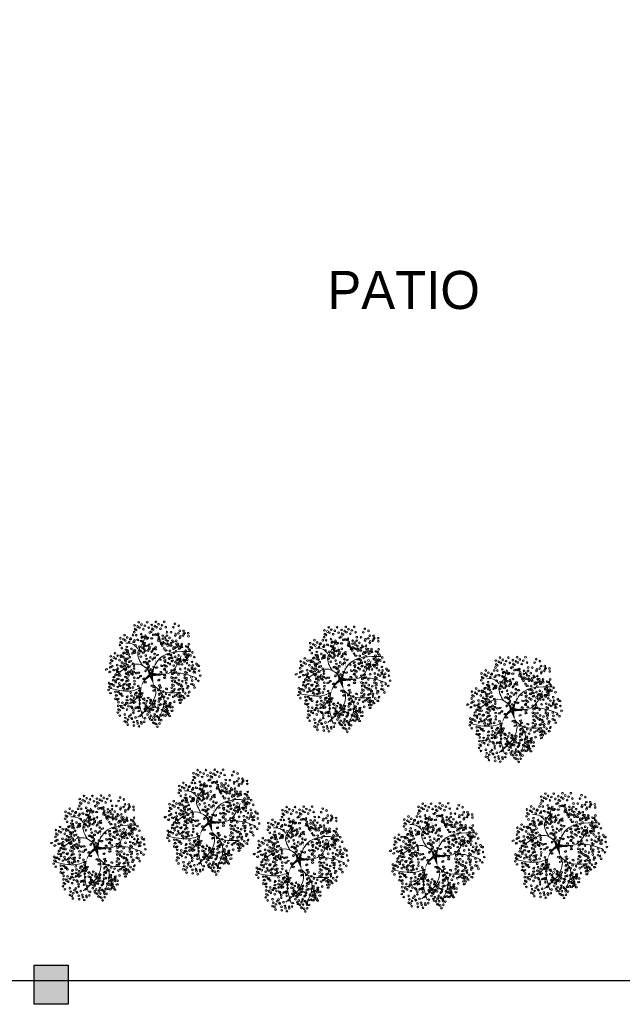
# Model space of a CAD drawing. Header units: millimetres. Extents: x 62 to 2583, y 6 to 513.
# Tile 5 of 20: x 2247 to 2274, y 421 to 465. Entities that reach past the tile are written whole.
import ezdxf

# ---------------------------------------------------------------- set-up
doc = ezdxf.new("R2010")
doc.units = ezdxf.units.MM
doc.linetypes.add('ACAD_ISO04W100', pattern=[30, 24, -3, 0, -3])
doc.layers.add('01 - Vegetación', color=3, linetype='Continuous', lineweight=0)
doc.layers.add('Cotas', color=3, linetype='Continuous')
doc.layers.add('PAREDE', color=6, linetype='Continuous')

# ---------------------------------------------------------------- blocks, each defined once
blk = doc.blocks.new('17')
at = {"layer": '01 - Vegetación'}
for points in [[(4495.84, 1680.23, 1.33, 0.0221, 0.199177), (4489.97, 1684.48, 0.0221, 0.0221, 1.224983)], [(4496.02, 1680.23, 1.33, 0.0221, 0.286986), (4500.47, 1683.82, 0.0221, 0.0221, -1.494927)], [(4497.07, 1679.43, 0.133, 0.0221, 0.381476), (4512.91, 1682.47, 0.0221, 0.0221, -1.841687)], [(4496.02, 1679.76, 1.77, 0.0221, 0), (4491.39, 1678.53, 0.0221, 0.0221, 0)], [(4496.02, 1679.66, 1.77, 0.0221, 0), (4500.28, 1678.15, 0.0221, 0.0221, 0)], [(4496.4, 1679.85, 1.77, 0.0221, 0.074947), (4496.4, 1672.95, 0.0221, 0.0221, 0.762797)]]:
    blk.add_lwpolyline(points, format="xyseb", dxfattribs=at)
for points in [[(4490, 1684.47), (4488.83, 1687.51), (4489.5, 1699.09)], [(4487.73, 1684.98), (4483.44, 1688.25), (4481.42, 1694.81)], [(4497.83, 1680.19), (4501.11, 1685.48), (4497.33, 1694.81)], [(4508.5, 1685.98), (4510.45, 1688), (4511.21, 1691.78)], [(4491.39, 1678.53), (4489.02, 1677.58), (4485.46, 1677.92), (4475.87, 1685.99)], [(4500.47, 1683.82), (4506.92, 1685.99), (4511.46, 1683.47), (4515.25, 1682.46)], [(4490, 1684.47), (4482.94, 1685.23), (4475.36, 1683.47)], [(4491.39, 1678.53), (4489, 1675.9), (4487.73, 1665.57)], [(4496.57, 1678.43), (4497.07, 1670.86), (4505.15, 1665.32)], [(4497.07, 1679.43), (4503.89, 1675.65), (4507.17, 1660.78)], [(4488.74, 1675.4), (4484.7, 1673.64), (4475.11, 1676.16)], [(4497.07, 1670.11), (4496.82, 1665.57), (4494.55, 1658.01)]]:
    blk.add_spline(points, degree=3, dxfattribs=at)
blk = doc.blocks.new('16')
at = {"layer": '01 - Vegetación'}
h = blk.add_hatch(color=40, dxfattribs=at)
h.set_gradient(color1=(255, 191, 0), color2=(223, 255, 127), rotation=180, centered=1, tint=1, name='INVSPHERICAL')
edge = h.paths.add_edge_path()
edge.add_ellipse((4538.847, 1678.642), major_axis=(-0.0033, 0.0777), ratio=0.578492, start_angle=0, end_angle=360, ccw=False)
edge = h.paths.add_edge_path()
edge.add_ellipse((4538.961, 1678.487), major_axis=(-0.0349, 0.0695), ratio=0.578492, start_angle=0, end_angle=360, ccw=False)
edge = h.paths.add_edge_path()
edge.add_ellipse((4538.69, 1678.926), major_axis=(-0.0594, 0.0503), ratio=0.578492, start_angle=0, end_angle=360, ccw=False)
edge = h.paths.add_edge_path()
edge.add_ellipse((4538.676, 1678.266), major_axis=(-0.0033, 0.0777), ratio=0.578492, start_angle=0, end_angle=360, ccw=False)
edge = h.paths.add_edge_path()
edge.add_ellipse((4541.23, 1679.281), major_axis=(0.0274, 0.0728), ratio=0.578492, start_angle=0, end_angle=360, ccw=False)
edge = h.paths.add_edge_path()
edge.add_ellipse((4540.829, 1679.36), major_axis=(-0.0349, 0.0695), ratio=0.578492, start_angle=0, end_angle=360, ccw=False)
edge = h.paths.add_edge_path()
edge.add_ellipse((4541.174, 1679.607), major_axis=(-0.0349, 0.0695), ratio=0.578492, start_angle=0, end_angle=360, ccw=False)
edge = h.paths.add_edge_path()
edge.add_ellipse((4541.072, 1679.421), major_axis=(0.0274, 0.0728), ratio=0.578492, start_angle=0, end_angle=360, ccw=False)
edge = h.paths.add_edge_path()
edge.add_ellipse((4540.113, 1679.632), major_axis=(-0.0349, 0.0695), ratio=0.578492, start_angle=0, end_angle=360, ccw=False)
edge = h.paths.add_edge_path()
edge.add_ellipse((4540.279, 1679.843), major_axis=(-0.0349, 0.0695), ratio=0.578492, start_angle=0, end_angle=360, ccw=False)
edge = h.paths.add_edge_path()
edge.add_ellipse((4540.165, 1679.999), major_axis=(-0.0033, 0.0777), ratio=0.578492, start_angle=0, end_angle=360, ccw=False)
edge = h.paths.add_edge_path()
edge.add_ellipse((4540.499, 1679.956), major_axis=(-0.0033, 0.0777), ratio=0.578492, start_angle=0, end_angle=360, ccw=False)
edge = h.paths.add_edge_path()
edge.add_ellipse((4540.629, 1679.513), major_axis=(-0.0594, 0.0503), ratio=0.578492, start_angle=0, end_angle=360, ccw=False)
edge = h.paths.add_edge_path()
edge.add_ellipse((4540.551, 1680.278), major_axis=(0.0274, 0.0728), ratio=0.578492, start_angle=0, end_angle=360, ccw=False)
edge = h.paths.add_edge_path()
edge.add_ellipse((4539.201, 1679.744), major_axis=(-0.0033, 0.0777), ratio=0.578492, start_angle=0, end_angle=360, ccw=False)
edge = h.paths.add_edge_path()
edge.add_ellipse((4539.14, 1679.893), major_axis=(0.0274, 0.0728), ratio=0.578492, start_angle=0, end_angle=360, ccw=False)
edge = h.paths.add_edge_path()
edge.add_ellipse((4539.208, 1680.126), major_axis=(-0.0033, 0.0777), ratio=0.578492, start_angle=0, end_angle=360, ccw=False)
edge = h.paths.add_edge_path()
edge.add_ellipse((4538.979, 1680.681), major_axis=(-0.0594, 0.0503), ratio=0.578492, start_angle=0, end_angle=360, ccw=False)
edge = h.paths.add_edge_path()
edge.add_ellipse((4538.577, 1680.728), major_axis=(-0.0033, 0.0777), ratio=0.578492, start_angle=0, end_angle=360, ccw=False)
edge = h.paths.add_edge_path()
edge.add_ellipse((4538.926, 1680.033), major_axis=(0.0274, 0.0728), ratio=0.578492, start_angle=0, end_angle=360, ccw=False)
edge = h.paths.add_edge_path()
edge.add_ellipse((4538.95, 1679.842), major_axis=(0.0274, 0.0728), ratio=0.578492, start_angle=0, end_angle=360, ccw=False)
edge = h.paths.add_edge_path()
edge.add_ellipse((4538.621, 1680.191), major_axis=(-0.0349, 0.0695), ratio=0.578492, start_angle=0, end_angle=360, ccw=False)
edge = h.paths.add_edge_path()
edge.add_ellipse((4538.328, 1680.411), major_axis=(0.0274, 0.0728), ratio=0.578492, start_angle=0, end_angle=360, ccw=False)
edge = h.paths.add_edge_path()
edge.add_ellipse((4538.283, 1680.138), major_axis=(-0.0594, 0.0503), ratio=0.578492, start_angle=0, end_angle=360, ccw=False)
edge = h.paths.add_edge_path()
edge.add_ellipse((4538.32, 1679.993), major_axis=(-0.0594, 0.0503), ratio=0.578492, start_angle=0, end_angle=360, ccw=False)
edge = h.paths.add_edge_path()
edge.add_ellipse((4538.755, 1680.687), major_axis=(-0.0033, 0.0777), ratio=0.578492, start_angle=0, end_angle=360, ccw=False)
edge = h.paths.add_edge_path()
edge.add_ellipse((4538.834, 1681.261), major_axis=(-0.0349, 0.0695), ratio=0.578492, start_angle=0, end_angle=360, ccw=False)
edge = h.paths.add_edge_path()
edge.add_ellipse((4539.054, 1681.374), major_axis=(-0.0033, 0.0777), ratio=0.578492, start_angle=0, end_angle=360, ccw=False)
edge = h.paths.add_edge_path()
edge.add_ellipse((4539.147, 1681.076), major_axis=(-0.0594, 0.0503), ratio=0.578492, start_angle=0, end_angle=360, ccw=False)
edge = h.paths.add_edge_path()
edge.add_ellipse((4539.52, 1680.541), major_axis=(-0.0033, 0.0777), ratio=0.578492, start_angle=0, end_angle=360, ccw=False)
edge = h.paths.add_edge_path()
edge.add_ellipse((4539.459, 1680.689), major_axis=(0.0274, 0.0728), ratio=0.578492, start_angle=0, end_angle=360, ccw=False)
edge = h.paths.add_edge_path()
edge.add_ellipse((4539.527, 1680.923), major_axis=(-0.0033, 0.0777), ratio=0.578492, start_angle=0, end_angle=360, ccw=False)
edge = h.paths.add_edge_path()
edge.add_ellipse((4539.265, 1681.244), major_axis=(0.0274, 0.0728), ratio=0.578492, start_angle=0, end_angle=360, ccw=False)
edge = h.paths.add_edge_path()
edge.add_ellipse((4539.188, 1677.478), major_axis=(-0.0594, 0.0503), ratio=0.578492, start_angle=0, end_angle=360, ccw=False)
edge = h.paths.add_edge_path()
edge.add_ellipse((4539.473, 1678.19), major_axis=(0.0274, 0.0728), ratio=0.578492, start_angle=0, end_angle=360, ccw=False)
edge = h.paths.add_edge_path()
edge.add_ellipse((4540.696, 1678.325), major_axis=(0.0274, 0.0728), ratio=0.578492, start_angle=0, end_angle=360, ccw=False)
edge = h.paths.add_edge_path()
edge.add_ellipse((4540.33, 1678.305), major_axis=(-0.0033, 0.0777), ratio=0.578492, start_angle=0, end_angle=360, ccw=False)
edge = h.paths.add_edge_path()
edge.add_ellipse((4540.174, 1678.307), major_axis=(-0.0033, 0.0777), ratio=0.578492, start_angle=0, end_angle=360, ccw=False)
edge = h.paths.add_edge_path()
edge.add_ellipse((4540.488, 1677.717), major_axis=(-0.0594, 0.0503), ratio=0.578492, start_angle=0, end_angle=360, ccw=False)
edge = h.paths.add_edge_path()
edge.add_ellipse((4540.676, 1677.675), major_axis=(-0.0594, 0.0503), ratio=0.578492, start_angle=0, end_angle=360, ccw=False)
edge = h.paths.add_edge_path()
edge.add_ellipse((4539.469, 1677.341), major_axis=(-0.0033, 0.0777), ratio=0.578492, start_angle=0, end_angle=360, ccw=False)
edge = h.paths.add_edge_path()
edge.add_ellipse((4539.773, 1677.406), major_axis=(-0.0594, 0.0503), ratio=0.578492, start_angle=0, end_angle=360, ccw=False)
edge = h.paths.add_edge_path()
edge.add_ellipse((4539.631, 1677.23), major_axis=(-0.0349, 0.0695), ratio=0.578492, start_angle=0, end_angle=360, ccw=False)
edge = h.paths.add_edge_path()
edge.add_ellipse((4539.445, 1677.695), major_axis=(-0.0594, 0.0503), ratio=0.578492, start_angle=0, end_angle=360, ccw=False)
edge = h.paths.add_edge_path()
edge.add_ellipse((4542.676, 1679.136), major_axis=(-0.0033, 0.0777), ratio=0.578492, start_angle=0, end_angle=360, ccw=False)
edge = h.paths.add_edge_path()
edge.add_ellipse((4542.661, 1679.428), major_axis=(-0.0033, 0.0777), ratio=0.578492, start_angle=0, end_angle=360, ccw=False)
edge = h.paths.add_edge_path()
edge.add_ellipse((4542.742, 1679.554), major_axis=(-0.0033, 0.0777), ratio=0.578492, start_angle=0, end_angle=360, ccw=False)
edge = h.paths.add_edge_path()
edge.add_ellipse((4542.776, 1679.728), major_axis=(-0.0349, 0.0695), ratio=0.578492, start_angle=0, end_angle=360, ccw=False)
edge = h.paths.add_edge_path()
edge.add_ellipse((4542.477, 1679.745), major_axis=(0.0274, 0.0728), ratio=0.578492, start_angle=0, end_angle=360, ccw=False)
edge = h.paths.add_edge_path()
edge.add_ellipse((4542.578, 1680.02), major_axis=(0.0274, 0.0728), ratio=0.578492, start_angle=0, end_angle=360, ccw=False)
edge = h.paths.add_edge_path()
edge.add_ellipse((4542.466, 1680.268), major_axis=(-0.0349, 0.0695), ratio=0.578492, start_angle=0, end_angle=360, ccw=False)
edge = h.paths.add_edge_path()
edge.add_ellipse((4542.632, 1680.479), major_axis=(-0.0349, 0.0695), ratio=0.578492, start_angle=0, end_angle=360, ccw=False)
edge = h.paths.add_edge_path()
edge.add_ellipse((4542.359, 1679.577), major_axis=(-0.0594, 0.0503), ratio=0.578492, start_angle=0, end_angle=360, ccw=False)
edge = h.paths.add_edge_path()
edge.add_ellipse((4542.171, 1679.619), major_axis=(-0.0594, 0.0503), ratio=0.578492, start_angle=0, end_angle=360, ccw=False)
edge = h.paths.add_edge_path()
edge.add_ellipse((4542.246, 1679.328), major_axis=(-0.0594, 0.0503), ratio=0.578492, start_angle=0, end_angle=360, ccw=False)
edge = h.paths.add_edge_path()
edge.add_ellipse((4542.369, 1678.498), major_axis=(0.0274, 0.0728), ratio=0.578492, start_angle=0, end_angle=360, ccw=False)
edge = h.paths.add_edge_path()
edge.add_ellipse((4542.902, 1678.749), major_axis=(-0.0349, 0.0695), ratio=0.578492, start_angle=0, end_angle=360, ccw=False)
edge = h.paths.add_edge_path()
edge.add_ellipse((4542.925, 1678.897), major_axis=(-0.0349, 0.0695), ratio=0.578492, start_angle=0, end_angle=360, ccw=False)
edge = h.paths.add_edge_path()
edge.add_ellipse((4542.628, 1678.671), major_axis=(-0.0033, 0.0777), ratio=0.578492, start_angle=0, end_angle=360, ccw=False)
edge = h.paths.add_edge_path()
edge.add_ellipse((4542.11, 1678.896), major_axis=(-0.0349, 0.0695), ratio=0.578492, start_angle=0, end_angle=360, ccw=False)
edge = h.paths.add_edge_path()
edge.add_ellipse((4542.34, 1678.18), major_axis=(-0.0349, 0.0695), ratio=0.578492, start_angle=0, end_angle=360, ccw=False)
edge = h.paths.add_edge_path()
edge.add_ellipse((4538.137, 1679.191), major_axis=(-0.0349, 0.0695), ratio=0.578492, start_angle=0, end_angle=360, ccw=False)
edge = h.paths.add_edge_path()
edge.add_ellipse((4538.099, 1678.758), major_axis=(-0.0594, 0.0503), ratio=0.578492, start_angle=0, end_angle=360, ccw=False)
edge = h.paths.add_edge_path()
edge.add_ellipse((4537.796, 1678.552), major_axis=(0.0274, 0.0728), ratio=0.578492, start_angle=0, end_angle=360, ccw=False)
edge = h.paths.add_edge_path()
edge.add_ellipse((4537.776, 1678.277), major_axis=(-0.0033, 0.0777), ratio=0.578492, start_angle=0, end_angle=360, ccw=False)
edge = h.paths.add_edge_path()
edge.add_ellipse((4539.181, 1678.6), major_axis=(-0.0033, 0.0777), ratio=0.578492, start_angle=0, end_angle=360, ccw=False)
edge = h.paths.add_edge_path()
edge.add_ellipse((4538.502, 1678.968), major_axis=(-0.0594, 0.0503), ratio=0.578492, start_angle=0, end_angle=360, ccw=False)
edge = h.paths.add_edge_path()
edge.add_ellipse((4538.615, 1679.216), major_axis=(-0.0594, 0.0503), ratio=0.578492, start_angle=0, end_angle=360, ccw=False)
edge = h.paths.add_edge_path()
edge.add_ellipse((4538.188, 1679.557), major_axis=(-0.0033, 0.0777), ratio=0.578492, start_angle=0, end_angle=360, ccw=False)
edge = h.paths.add_edge_path()
edge.add_ellipse((4538.203, 1679.265), major_axis=(-0.0033, 0.0777), ratio=0.578492, start_angle=0, end_angle=360, ccw=False)
edge = h.paths.add_edge_path()
edge.add_ellipse((4538.285, 1679.391), major_axis=(-0.0033, 0.0777), ratio=0.578492, start_angle=0, end_angle=360, ccw=False)
edge = h.paths.add_edge_path()
edge.add_ellipse((4538.856, 1679.647), major_axis=(-0.0349, 0.0695), ratio=0.578492, start_angle=0, end_angle=360, ccw=False)
edge = h.paths.add_edge_path()
edge.add_ellipse((4538.272, 1678.751), major_axis=(0.0274, 0.0728), ratio=0.578492, start_angle=0, end_angle=360, ccw=False)
edge = h.paths.add_edge_path()
edge.add_ellipse((4540.863, 1678.985), major_axis=(0.0274, 0.0728), ratio=0.578492, start_angle=0, end_angle=360, ccw=False)
edge = h.paths.add_edge_path()
edge.add_ellipse((4540.823, 1678.811), major_axis=(-0.0349, 0.0695), ratio=0.578492, start_angle=0, end_angle=360, ccw=False)
edge = h.paths.add_edge_path()
edge.add_ellipse((4541.446, 1678.949), major_axis=(-0.0349, 0.0695), ratio=0.578492, start_angle=0, end_angle=360, ccw=False)
edge = h.paths.add_edge_path()
edge.add_ellipse((4540.434, 1680.393), major_axis=(-0.0033, 0.0777), ratio=0.578492, start_angle=0, end_angle=360, ccw=False)
edge = h.paths.add_edge_path()
edge.add_ellipse((4540.419, 1680.685), major_axis=(-0.0033, 0.0777), ratio=0.578492, start_angle=0, end_angle=360, ccw=False)
edge = h.paths.add_edge_path()
edge.add_ellipse((4539.773, 1680.547), major_axis=(-0.0349, 0.0695), ratio=0.578492, start_angle=0, end_angle=360, ccw=False)
edge = h.paths.add_edge_path()
edge.add_ellipse((4539.782, 1680.87), major_axis=(-0.0349, 0.0695), ratio=0.578492, start_angle=0, end_angle=360, ccw=False)
edge = h.paths.add_edge_path()
edge.add_ellipse((4539.668, 1681.126), major_axis=(0.0274, 0.0728), ratio=0.578492, start_angle=0, end_angle=360, ccw=False)
edge = h.paths.add_edge_path()
edge.add_ellipse((4540.336, 1681.276), major_axis=(0.0274, 0.0728), ratio=0.578492, start_angle=0, end_angle=360, ccw=False)
edge = h.paths.add_edge_path()
edge.add_ellipse((4540.381, 1681.413), major_axis=(-0.0349, 0.0695), ratio=0.578492, start_angle=0, end_angle=360, ccw=False)
edge = h.paths.add_edge_path()
edge.add_ellipse((4540.225, 1681.525), major_axis=(-0.0349, 0.0695), ratio=0.578492, start_angle=0, end_angle=360, ccw=False)
edge = h.paths.add_edge_path()
edge.add_ellipse((4540.009, 1681.424), major_axis=(-0.0033, 0.0777), ratio=0.578492, start_angle=0, end_angle=360, ccw=False)
edge = h.paths.add_edge_path()
edge.add_ellipse((4540.106, 1681.258), major_axis=(-0.0033, 0.0777), ratio=0.578492, start_angle=0, end_angle=360, ccw=False)
edge = h.paths.add_edge_path()
edge.add_ellipse((4540.036, 1680.989), major_axis=(-0.0594, 0.0503), ratio=0.578492, start_angle=0, end_angle=360, ccw=False)
edge = h.paths.add_edge_path()
edge.add_ellipse((4539.967, 1680.73), major_axis=(-0.0594, 0.0503), ratio=0.578492, start_angle=0, end_angle=360, ccw=False)
edge = h.paths.add_edge_path()
edge.add_ellipse((4541.92, 1680.217), major_axis=(-0.0033, 0.0777), ratio=0.578492, start_angle=0, end_angle=360, ccw=False)
edge = h.paths.add_edge_path()
edge.add_ellipse((4541.222, 1680.466), major_axis=(-0.0349, 0.0695), ratio=0.578492, start_angle=0, end_angle=360, ccw=False)
edge = h.paths.add_edge_path()
edge.add_ellipse((4541.387, 1680.676), major_axis=(-0.0349, 0.0695), ratio=0.578492, start_angle=0, end_angle=360, ccw=False)
edge = h.paths.add_edge_path()
edge.add_ellipse((4541.251, 1680.784), major_axis=(0.0274, 0.0728), ratio=0.578492, start_angle=0, end_angle=360, ccw=False)
edge = h.paths.add_edge_path()
edge.add_ellipse((4541.818, 1680.659), major_axis=(0.0274, 0.0728), ratio=0.578492, start_angle=0, end_angle=360, ccw=False)
edge = h.paths.add_edge_path()
edge.add_ellipse((4541.942, 1680.743), major_axis=(0.0274, 0.0728), ratio=0.578492, start_angle=0, end_angle=360, ccw=False)
edge = h.paths.add_edge_path()
edge.add_ellipse((4541.762, 1680.886), major_axis=(-0.0349, 0.0695), ratio=0.578492, start_angle=0, end_angle=360, ccw=False)
edge = h.paths.add_edge_path()
edge.add_ellipse((4541.592, 1681.082), major_axis=(-0.0033, 0.0777), ratio=0.578492, start_angle=0, end_angle=360, ccw=False)
edge = h.paths.add_edge_path()
edge.add_ellipse((4541.511, 1680.956), major_axis=(-0.0033, 0.0777), ratio=0.578492, start_angle=0, end_angle=360, ccw=False)
edge = h.paths.add_edge_path()
edge.add_ellipse((4541.775, 1680.201), major_axis=(-0.0594, 0.0503), ratio=0.578492, start_angle=0, end_angle=360, ccw=False)
edge = h.paths.add_edge_path()
edge.add_ellipse((4541.737, 1680.346), major_axis=(-0.0594, 0.0503), ratio=0.578492, start_angle=0, end_angle=360, ccw=False)
edge = h.paths.add_edge_path()
edge.add_ellipse((4541.843, 1679.118), major_axis=(-0.0594, 0.0503), ratio=0.578492, start_angle=0, end_angle=360, ccw=False)
edge = h.paths.add_edge_path()
edge.add_ellipse((4541.881, 1679.551), major_axis=(-0.0349, 0.0695), ratio=0.578492, start_angle=0, end_angle=360, ccw=False)
edge = h.paths.add_edge_path()
edge.add_ellipse((4542.015, 1679.29), major_axis=(-0.0349, 0.0695), ratio=0.578492, start_angle=0, end_angle=360, ccw=False)
edge = h.paths.add_edge_path()
edge.add_ellipse((4541.91, 1679.869), major_axis=(0.0274, 0.0728), ratio=0.578492, start_angle=0, end_angle=360, ccw=False)
edge = h.paths.add_edge_path()
edge.add_ellipse((4541.769, 1679.666), major_axis=(-0.0033, 0.0777), ratio=0.578492, start_angle=0, end_angle=360, ccw=False)
edge = h.paths.add_edge_path()
edge.add_ellipse((4539.676, 1679.115), major_axis=(-0.0033, 0.0777), ratio=0.578492, start_angle=0, end_angle=360, ccw=False)
edge = h.paths.add_edge_path()
edge.add_ellipse((4539.594, 1678.989), major_axis=(-0.0033, 0.0777), ratio=0.578492, start_angle=0, end_angle=360, ccw=False)
edge = h.paths.add_edge_path()
edge.add_ellipse((4539.898, 1679.531), major_axis=(-0.0033, 0.0777), ratio=0.578492, start_angle=0, end_angle=360, ccw=False)
edge = h.paths.add_edge_path()
edge.add_ellipse((4539.697, 1678.641), major_axis=(-0.0349, 0.0695), ratio=0.578492, start_angle=0, end_angle=360, ccw=False)
edge = h.paths.add_edge_path()
edge.add_ellipse((4539.398, 1678.691), major_axis=(-0.0349, 0.0695), ratio=0.578492, start_angle=0, end_angle=360, ccw=False)
edge = h.paths.add_edge_path()
edge.add_ellipse((4539.555, 1678.579), major_axis=(-0.0349, 0.0695), ratio=0.578492, start_angle=0, end_angle=360, ccw=False)
edge = h.paths.add_edge_path()
edge.add_ellipse((4540.714, 1679.167), major_axis=(0.0274, 0.0728), ratio=0.578492, start_angle=0, end_angle=360, ccw=False)
edge = h.paths.add_edge_path()
edge.add_ellipse((4540.549, 1681.79), major_axis=(-0.0349, 0.0695), ratio=0.578492, start_angle=0, end_angle=360, ccw=False)
edge = h.paths.add_edge_path()
edge.add_ellipse((4540.715, 1682.001), major_axis=(-0.0349, 0.0695), ratio=0.578492, start_angle=0, end_angle=360, ccw=False)
edge = h.paths.add_edge_path()
edge.add_ellipse((4540.848, 1681.741), major_axis=(-0.0349, 0.0695), ratio=0.578492, start_angle=0, end_angle=360, ccw=False)
edge = h.paths.add_edge_path()
edge.add_ellipse((4540.661, 1681.542), major_axis=(0.0274, 0.0728), ratio=0.578492, start_angle=0, end_angle=360, ccw=False)
edge = h.paths.add_edge_path()
edge.add_ellipse((4540.684, 1681.351), major_axis=(0.0274, 0.0728), ratio=0.578492, start_angle=0, end_angle=360, ccw=False)
edge = h.paths.add_edge_path()
edge.add_ellipse((4540.56, 1681.267), major_axis=(0.0274, 0.0728), ratio=0.578492, start_angle=0, end_angle=360, ccw=False)
edge = h.paths.add_edge_path()
edge.add_ellipse((4540.528, 1678.539), major_axis=(0.0274, 0.0728), ratio=0.578492, start_angle=0, end_angle=360, ccw=False)
edge = h.paths.add_edge_path()
edge.add_ellipse((4540.38, 1678.647), major_axis=(0.0274, 0.0728), ratio=0.578492, start_angle=0, end_angle=360, ccw=False)
edge = h.paths.add_edge_path()
edge.add_ellipse((4540.034, 1678.678), major_axis=(-0.0349, 0.0695), ratio=0.578492, start_angle=0, end_angle=360, ccw=False)
edge = h.paths.add_edge_path()
edge.add_ellipse((4540.944, 1678.493), major_axis=(0.0274, 0.0728), ratio=0.578492, start_angle=0, end_angle=360, ccw=False)
edge = h.paths.add_edge_path()
edge.add_ellipse((4541.625, 1678.77), major_axis=(-0.0349, 0.0695), ratio=0.578492, start_angle=0, end_angle=360, ccw=False)
edge = h.paths.add_edge_path()
edge.add_ellipse((4541.994, 1678.887), major_axis=(0.0274, 0.0728), ratio=0.578492, start_angle=0, end_angle=360, ccw=False)
edge = h.paths.add_edge_path()
edge.add_ellipse((4541.336, 1678.598), major_axis=(0.0274, 0.0728), ratio=0.578492, start_angle=0, end_angle=360, ccw=False)
edge = h.paths.add_edge_path()
edge.add_ellipse((4539.381, 1678.993), major_axis=(-0.0349, 0.0695), ratio=0.578492, start_angle=0, end_angle=360, ccw=False)
edge = h.paths.add_edge_path()
edge.add_ellipse((4540.938, 1681.079), major_axis=(-0.0033, 0.0777), ratio=0.578492, start_angle=0, end_angle=360, ccw=False)
edge = h.paths.add_edge_path()
edge.add_ellipse((4540.699, 1680.759), major_axis=(-0.0594, 0.0503), ratio=0.578492, start_angle=0, end_angle=360, ccw=False)
edge = h.paths.add_edge_path()
edge.add_ellipse((4540.908, 1680.857), major_axis=(-0.0349, 0.0695), ratio=0.578492, start_angle=0, end_angle=360, ccw=False)
edge = h.paths.add_edge_path()
edge.add_ellipse((4540.863, 1680.561), major_axis=(-0.0349, 0.0695), ratio=0.578492, start_angle=0, end_angle=360, ccw=False)
edge = h.paths.add_edge_path()
edge.add_ellipse((4540.564, 1680.61), major_axis=(-0.0349, 0.0695), ratio=0.578492, start_angle=0, end_angle=360, ccw=False)
edge = h.paths.add_edge_path()
edge.add_ellipse((4539.771, 1681.729), major_axis=(-0.0349, 0.0695), ratio=0.578492, start_angle=0, end_angle=360, ccw=False)
edge = h.paths.add_edge_path()
edge.add_ellipse((4540.968, 1678.302), major_axis=(0.0274, 0.0728), ratio=0.578492, start_angle=0, end_angle=360, ccw=False)
edge = h.paths.add_edge_path()
edge.add_ellipse((4541.908, 1678.227), major_axis=(-0.0033, 0.0777), ratio=0.578492, start_angle=0, end_angle=360, ccw=False)
edge = h.paths.add_edge_path()
edge.add_ellipse((4541.283, 1678.297), major_axis=(-0.0349, 0.0695), ratio=0.578492, start_angle=0, end_angle=360, ccw=False)
edge = h.paths.add_edge_path()
edge.add_ellipse((4541.463, 1678.333), major_axis=(-0.0349, 0.0695), ratio=0.578492, start_angle=0, end_angle=360, ccw=False)
edge = h.paths.add_edge_path()
edge.add_ellipse((4538.021, 1678.159), major_axis=(0.0274, 0.0728), ratio=0.578492, start_angle=0, end_angle=360, ccw=False)
edge = h.paths.add_edge_path()
edge.add_ellipse((4537.772, 1677.992), major_axis=(0.0274, 0.0728), ratio=0.578492, start_angle=0, end_angle=360, ccw=False)
edge = h.paths.add_edge_path()
edge.add_ellipse((4538.082, 1677.841), major_axis=(-0.0033, 0.0777), ratio=0.578492, start_angle=0, end_angle=360, ccw=False)
edge = h.paths.add_edge_path()
edge.add_ellipse((4538.572, 1677.966), major_axis=(-0.0349, 0.0695), ratio=0.578492, start_angle=0, end_angle=360, ccw=False)
edge = h.paths.add_edge_path()
edge.add_ellipse((4538.311, 1677.99), major_axis=(0.0274, 0.0728), ratio=0.578492, start_angle=0, end_angle=360, ccw=False)
edge = h.paths.add_edge_path()
edge.add_ellipse((4538.394, 1678.174), major_axis=(0.0274, 0.0728), ratio=0.578492, start_angle=0, end_angle=360, ccw=False)
edge = h.paths.add_edge_path()
edge.add_ellipse((4538.776, 1677.355), major_axis=(-0.0349, 0.0695), ratio=0.578492, start_angle=0, end_angle=360, ccw=False)
edge = h.paths.add_edge_path()
edge.add_ellipse((4538.597, 1677.319), major_axis=(-0.0349, 0.0695), ratio=0.578492, start_angle=0, end_angle=360, ccw=False)
edge = h.paths.add_edge_path()
edge.add_ellipse((4539.063, 1677.621), major_axis=(-0.0349, 0.0695), ratio=0.578492, start_angle=0, end_angle=360, ccw=False)
edge = h.paths.add_edge_path()
edge.add_ellipse((4539.033, 1676.828), major_axis=(0.0274, 0.0728), ratio=0.578492, start_angle=0, end_angle=360, ccw=False)
edge = h.paths.add_edge_path()
edge.add_ellipse((4539.009, 1677.162), major_axis=(0.0274, 0.0728), ratio=0.578492, start_angle=0, end_angle=360, ccw=False)
edge = h.paths.add_edge_path()
edge.add_ellipse((4538.885, 1677.078), major_axis=(0.0274, 0.0728), ratio=0.578492, start_angle=0, end_angle=360, ccw=False)
edge = h.paths.add_edge_path()
edge.add_ellipse((4539.054, 1677.298), major_axis=(-0.0349, 0.0695), ratio=0.578492, start_angle=0, end_angle=360, ccw=False)
edge = h.paths.add_edge_path()
edge.add_ellipse((4542.221, 1677.913), major_axis=(-0.0033, 0.0777), ratio=0.578492, start_angle=0, end_angle=360, ccw=False)
edge = h.paths.add_edge_path()
edge.add_ellipse((4542.451, 1677.771), major_axis=(-0.0349, 0.0695), ratio=0.578492, start_angle=0, end_angle=360, ccw=False)
edge = h.paths.add_edge_path()
edge.add_ellipse((4541.18, 1677.355), major_axis=(-0.0349, 0.0695), ratio=0.578492, start_angle=0, end_angle=360, ccw=False)
edge = h.paths.add_edge_path()
edge.add_ellipse((4541.671, 1678.102), major_axis=(-0.0033, 0.0777), ratio=0.578492, start_angle=0, end_angle=360, ccw=False)
edge = h.paths.add_edge_path()
edge.add_ellipse((4541.411, 1678.017), major_axis=(-0.0033, 0.0777), ratio=0.578492, start_angle=0, end_angle=360, ccw=False)
edge = h.paths.add_edge_path()
edge.add_ellipse((4542.075, 1677.637), major_axis=(-0.0594, 0.0503), ratio=0.578492, start_angle=0, end_angle=360, ccw=False)
edge = h.paths.add_edge_path()
edge.add_ellipse((4541.252, 1677.826), major_axis=(-0.0349, 0.0695), ratio=0.578492, start_angle=0, end_angle=360, ccw=False)
edge = h.paths.add_edge_path()
edge.add_ellipse((4541.596, 1676.853), major_axis=(-0.0033, 0.0777), ratio=0.578492, start_angle=0, end_angle=360, ccw=False)
edge = h.paths.add_edge_path()
edge.add_ellipse((4541.655, 1677.018), major_axis=(-0.0033, 0.0777), ratio=0.578492, start_angle=0, end_angle=360, ccw=False)
edge = h.paths.add_edge_path()
edge.add_ellipse((4542.033, 1677.371), major_axis=(-0.0349, 0.0695), ratio=0.578492, start_angle=0, end_angle=360, ccw=False)
edge = h.paths.add_edge_path()
edge.add_ellipse((4542.19, 1677.259), major_axis=(-0.0349, 0.0695), ratio=0.578492, start_angle=0, end_angle=360, ccw=False)
edge = h.paths.add_edge_path()
edge.add_ellipse((4542.168, 1676.931), major_axis=(0.0274, 0.0728), ratio=0.578492, start_angle=0, end_angle=360, ccw=False)
edge = h.paths.add_edge_path()
edge.add_ellipse((4542.176, 1677.433), major_axis=(-0.0349, 0.0695), ratio=0.578492, start_angle=0, end_angle=360, ccw=False)
edge = h.paths.add_edge_path()
edge.add_ellipse((4541.313, 1677.094), major_axis=(-0.0349, 0.0695), ratio=0.578492, start_angle=0, end_angle=360, ccw=False)
edge = h.paths.add_edge_path()
edge.add_ellipse((4541.359, 1677.391), major_axis=(-0.0349, 0.0695), ratio=0.578492, start_angle=0, end_angle=360, ccw=False)
edge = h.paths.add_edge_path()
edge.add_ellipse((4540.019, 1676.943), major_axis=(-0.0349, 0.0695), ratio=0.578492, start_angle=0, end_angle=360, ccw=False)
edge = h.paths.add_edge_path()
edge.add_ellipse((4539.641, 1676.826), major_axis=(0.0274, 0.0728), ratio=0.578492, start_angle=0, end_angle=360, ccw=False)
edge = h.paths.add_edge_path()
edge.add_ellipse((4539.262, 1676.754), major_axis=(-0.0594, 0.0503), ratio=0.578492, start_angle=0, end_angle=360, ccw=False)
edge = h.paths.add_edge_path()
edge.add_ellipse((4539.45, 1677.146), major_axis=(-0.0594, 0.0503), ratio=0.578492, start_angle=0, end_angle=360, ccw=False)
at = {"layer": '01 - Vegetación', "extrusion": (0, 0, -1)}
for centre, major_axis in [((4540.715, 1682.001), (-0.0349, 0.0695)), ((4539.054, 1681.374), (-0.0033, 0.0777)), ((4539.771, 1681.729), (-0.0349, 0.0695)), ((4540.009, 1681.424), (-0.0033, 0.0777)), ((4540.225, 1681.525), (-0.0349, 0.0695)), ((4540.381, 1681.413), (-0.0349, 0.0695)), ((4540.549, 1681.79), (-0.0349, 0.0695)), ((4540.848, 1681.741), (-0.0349, 0.0695)), ((4538.577, 1680.728), (-0.0033, 0.0777)), ((4538.834, 1681.261), (-0.0349, 0.0695)), ((4539.527, 1680.923), (-0.0033, 0.0777)), ((4539.782, 1680.87), (-0.0349, 0.0695)), ((4540.106, 1681.258), (-0.0033, 0.0777)), ((4540.908, 1680.857), (-0.0349, 0.0695)), ((4540.938, 1681.079), (-0.0033, 0.0777)), ((4541.511, 1680.956), (-0.0033, 0.0777)), ((4541.592, 1681.082), (-0.0033, 0.0777)), ((4541.762, 1680.886), (-0.0349, 0.0695)), ((4538.621, 1680.191), (-0.0349, 0.0695)), ((4538.755, 1680.687), (-0.0033, 0.0777)), ((4539.208, 1680.126), (-0.0033, 0.0777)), ((4539.52, 1680.541), (-0.0033, 0.0777)), ((4539.773, 1680.547), (-0.0349, 0.0695)), ((4540.419, 1680.685), (-0.0033, 0.0777)), ((4540.434, 1680.393), (-0.0033, 0.0777)), ((4540.564, 1680.61), (-0.0349, 0.0695)), ((4540.863, 1680.561), (-0.0349, 0.0695)), ((4541.222, 1680.466), (-0.0349, 0.0695)), ((4541.387, 1680.676), (-0.0349, 0.0695)), ((4541.92, 1680.217), (-0.0033, 0.0777)), ((4542.466, 1680.268), (-0.0349, 0.0695)), ((4542.632, 1680.479), (-0.0349, 0.0695)), ((4538.188, 1679.557), (-0.0033, 0.0777)), ((4538.856, 1679.647), (-0.0349, 0.0695)), ((4539.201, 1679.744), (-0.0033, 0.0777)), ((4539.898, 1679.531), (-0.0033, 0.0777)), ((4540.113, 1679.632), (-0.0349, 0.0695)), ((4540.165, 1679.999), (-0.0033, 0.0777)), ((4540.279, 1679.843), (-0.0349, 0.0695)), ((4540.499, 1679.956), (-0.0033, 0.0777)), ((4541.174, 1679.607), (-0.0349, 0.0695)), ((4541.769, 1679.666), (-0.0033, 0.0777)), ((4541.881, 1679.551), (-0.0349, 0.0695)), ((4542.742, 1679.554), (-0.0033, 0.0777)), ((4542.776, 1679.728), (-0.0349, 0.0695)), ((4538.137, 1679.191), (-0.0349, 0.0695)), ((4538.203, 1679.265), (-0.0033, 0.0777)), ((4538.285, 1679.391), (-0.0033, 0.0777)), ((4539.381, 1678.993), (-0.0349, 0.0695)), ((4539.594, 1678.989), (-0.0033, 0.0777)), ((4539.676, 1679.115), (-0.0033, 0.0777)), ((4540.829, 1679.36), (-0.0349, 0.0695)), ((4541.446, 1678.949), (-0.0349, 0.0695)), ((4542.015, 1679.29), (-0.0349, 0.0695)), ((4542.11, 1678.896), (-0.0349, 0.0695)), ((4542.661, 1679.428), (-0.0033, 0.0777)), ((4542.676, 1679.136), (-0.0033, 0.0777)), ((4542.925, 1678.897), (-0.0349, 0.0695)), ((4537.776, 1678.277), (-0.0033, 0.0777)), ((4538.676, 1678.266), (-0.0033, 0.0777)), ((4538.847, 1678.642), (-0.0033, 0.0777)), ((4538.961, 1678.487), (-0.0349, 0.0695)), ((4539.181, 1678.6), (-0.0033, 0.0777)), ((4539.398, 1678.691), (-0.0349, 0.0695)), ((4539.555, 1678.579), (-0.0349, 0.0695)), ((4539.697, 1678.641), (-0.0349, 0.0695)), ((4540.034, 1678.678), (-0.0349, 0.0695)), ((4540.174, 1678.307), (-0.0033, 0.0777)), ((4540.33, 1678.305), (-0.0033, 0.0777)), ((4540.823, 1678.811), (-0.0349, 0.0695)), ((4541.283, 1678.297), (-0.0349, 0.0695)), ((4541.463, 1678.333), (-0.0349, 0.0695)), ((4541.625, 1678.77), (-0.0349, 0.0695)), ((4541.908, 1678.227), (-0.0033, 0.0777)), ((4542.628, 1678.671), (-0.0033, 0.0777)), ((4542.902, 1678.749), (-0.0349, 0.0695)), ((4538.082, 1677.841), (-0.0033, 0.0777)), ((4538.572, 1677.966), (-0.0349, 0.0695)), ((4539.063, 1677.621), (-0.0349, 0.0695)), ((4541.252, 1677.826), (-0.0349, 0.0695)), ((4541.411, 1678.017), (-0.0033, 0.0777)), ((4541.671, 1678.102), (-0.0033, 0.0777)), ((4542.221, 1677.913), (-0.0033, 0.0777)), ((4542.34, 1678.18), (-0.0349, 0.0695)), ((4542.451, 1677.771), (-0.0349, 0.0695)), ((4538.597, 1677.319), (-0.0349, 0.0695)), ((4538.776, 1677.355), (-0.0349, 0.0695)), ((4539.054, 1677.298), (-0.0349, 0.0695)), ((4539.469, 1677.341), (-0.0033, 0.0777)), ((4539.631, 1677.23), (-0.0349, 0.0695)), ((4541.18, 1677.355), (-0.0349, 0.0695)), ((4541.313, 1677.094), (-0.0349, 0.0695)), ((4541.359, 1677.391), (-0.0349, 0.0695)), ((4541.655, 1677.018), (-0.0033, 0.0777)), ((4542.033, 1677.371), (-0.0349, 0.0695)), ((4542.176, 1677.433), (-0.0349, 0.0695)), ((4542.19, 1677.259), (-0.0349, 0.0695)), ((4540.019, 1676.943), (-0.0349, 0.0695)), ((4541.596, 1676.853), (-0.0033, 0.0777))]:
    blk.add_ellipse(centre, major_axis=major_axis, ratio=0.578492, start_param=3.141593, end_param=9.424778, dxfattribs=at)
for centre, major_axis in [((4540.661, 1681.542), (0.0274, 0.0728)), ((4540.684, 1681.351), (0.0274, 0.0728)), ((4539.147, 1681.076), (-0.0594, 0.0503)), ((4539.265, 1681.244), (0.0274, 0.0728)), ((4539.668, 1681.126), (0.0274, 0.0728)), ((4539.967, 1680.73), (-0.0594, 0.0503)), ((4540.036, 1680.989), (-0.0594, 0.0503)), ((4540.336, 1681.276), (0.0274, 0.0728)), ((4540.56, 1681.267), (0.0274, 0.0728)), ((4540.699, 1680.759), (-0.0594, 0.0503)), ((4541.251, 1680.784), (0.0274, 0.0728)), ((4541.942, 1680.743), (0.0274, 0.0728)), ((4538.283, 1680.138), (-0.0594, 0.0503)), ((4538.328, 1680.411), (0.0274, 0.0728)), ((4538.979, 1680.681), (-0.0594, 0.0503)), ((4539.459, 1680.689), (0.0274, 0.0728)), ((4540.551, 1680.278), (0.0274, 0.0728)), ((4541.737, 1680.346), (-0.0594, 0.0503)), ((4541.775, 1680.201), (-0.0594, 0.0503)), ((4541.818, 1680.659), (0.0274, 0.0728)), ((4538.32, 1679.993), (-0.0594, 0.0503)), ((4538.926, 1680.033), (0.0274, 0.0728)), ((4538.95, 1679.842), (0.0274, 0.0728)), ((4539.14, 1679.893), (0.0274, 0.0728)), ((4540.629, 1679.513), (-0.0594, 0.0503)), ((4541.91, 1679.869), (0.0274, 0.0728)), ((4542.171, 1679.619), (-0.0594, 0.0503)), ((4542.359, 1679.577), (-0.0594, 0.0503)), ((4542.477, 1679.745), (0.0274, 0.0728)), ((4542.578, 1680.02), (0.0274, 0.0728)), ((4538.502, 1678.968), (-0.0594, 0.0503)), ((4538.615, 1679.216), (-0.0594, 0.0503)), ((4538.69, 1678.926), (-0.0594, 0.0503)), ((4540.714, 1679.167), (0.0274, 0.0728)), ((4540.863, 1678.985), (0.0274, 0.0728)), ((4541.072, 1679.421), (0.0274, 0.0728)), ((4541.23, 1679.281), (0.0274, 0.0728)), ((4541.843, 1679.118), (-0.0594, 0.0503)), ((4541.994, 1678.887), (0.0274, 0.0728)), ((4542.246, 1679.328), (-0.0594, 0.0503)), ((4537.796, 1678.552), (0.0274, 0.0728)), ((4538.099, 1678.758), (-0.0594, 0.0503)), ((4538.272, 1678.751), (0.0274, 0.0728)), ((4540.38, 1678.647), (0.0274, 0.0728)), ((4540.528, 1678.539), (0.0274, 0.0728)), ((4540.696, 1678.325), (0.0274, 0.0728)), ((4540.944, 1678.493), (0.0274, 0.0728)), ((4540.968, 1678.302), (0.0274, 0.0728)), ((4541.336, 1678.598), (0.0274, 0.0728)), ((4542.369, 1678.498), (0.0274, 0.0728)), ((4537.772, 1677.992), (0.0274, 0.0728)), ((4538.021, 1678.159), (0.0274, 0.0728)), ((4538.311, 1677.99), (0.0274, 0.0728)), ((4538.394, 1678.174), (0.0274, 0.0728)), ((4539.445, 1677.695), (-0.0594, 0.0503)), ((4539.473, 1678.19), (0.0274, 0.0728)), ((4540.488, 1677.717), (-0.0594, 0.0503)), ((4540.676, 1677.675), (-0.0594, 0.0503)), ((4542.075, 1677.637), (-0.0594, 0.0503)), ((4538.885, 1677.078), (0.0274, 0.0728)), ((4539.009, 1677.162), (0.0274, 0.0728)), ((4539.188, 1677.478), (-0.0594, 0.0503)), ((4539.45, 1677.146), (-0.0594, 0.0503)), ((4539.773, 1677.406), (-0.0594, 0.0503)), ((4539.033, 1676.828), (0.0274, 0.0728)), ((4539.262, 1676.754), (-0.0594, 0.0503)), ((4539.641, 1676.826), (0.0274, 0.0728)), ((4542.168, 1676.931), (0.0274, 0.0728))]:
    blk.add_ellipse(centre, major_axis=major_axis, ratio=0.578492, dxfattribs=at)
blk = doc.blocks.new('18')
at = {"color": 60}
for centre in [(4488.87, 1699.94), (4490.32, 1699.58), (4492.13, 1699.76), (4478.11, 1695.54), (4479.56, 1695.18), (4481.37, 1695.36), (4483.07, 1695.23), (4484.34, 1695.77), (4484.7, 1696.68), (4486.33, 1696.32), (4487.42, 1699.03), (4487.96, 1696.68), (4489.95, 1699.03), (4490.32, 1695.59), (4491.04, 1697.4), (4491.59, 1698.31), (4491.95, 1694.87), (4492.49, 1696.5), (4493.58, 1697.76), (4497.07, 1694.91), (4497.43, 1695.82), (4499.06, 1695.46), (4500.15, 1698.17), (4500.69, 1695.82), (4501.6, 1699.08), (4502.68, 1698.17), (4503.05, 1698.72), (4503.05, 1694.73), (4503.77, 1696.54), (4504.32, 1697.45), (4504.86, 1698.9), (4505.22, 1695.64), (4506.31, 1696.91), (4472.31, 1690.83), (4473.58, 1691.37), (4473.94, 1692.28), (4474.77, 1690.7), (4475.57, 1691.92), (4476.3, 1690.11), (4476.66, 1694.63), (4477.21, 1692.28), (4479.2, 1694.63), (4479.56, 1691.19), (4480.29, 1693), (4480.83, 1693.91), (4481.19, 1690.47), (4481.74, 1692.1), (4482.82, 1693.36), (4486.15, 1693.42), (4487.06, 1694.51), (4488.69, 1692.51), (4490.76, 1690.17), (4491.04, 1693.06), (4491.3, 1691.07), (4493.41, 1690.52), (4493.58, 1693.78), (4494.68, 1691.06), (4495.05, 1691.97), (4495.8, 1694.37), (4495.88, 1690.38), (4496.68, 1691.6), (4498.31, 1691.97), (4498.88, 1692.56), (4499.79, 1693.65), (4500.66, 1690.88), (4501.39, 1692.69), (4501.42, 1691.65), (4501.93, 1693.6), (4502.29, 1690.16), (4503.77, 1692.2), (4504.68, 1694.01), (4506.31, 1692.92), (4471.57, 1685.45), (4471.96, 1687.88), (4472.98, 1686.09), (4473.62, 1688.01), (4474.01, 1686.34), (4475.16, 1688.77), (4475.39, 1689.02), (4475.8, 1687.11), (4477.08, 1689.41), (4477.93, 1688.11), (4478.87, 1685.57), (4479.13, 1688.13), (4480.29, 1688.66), (4480.28, 1685.7), (4482.79, 1688), (4482.82, 1689.38), (4484.06, 1688.54), (4484.42, 1689.44), (4485.25, 1687.86), (4485.63, 1685.94), (4485.87, 1686.18), (4486.05, 1689.08), (4486.77, 1687.27), (4487.55, 1686.58), (4487.68, 1689.44), (4490.04, 1688.36), (4490.76, 1685.82), (4491.67, 1687.63), (4493.06, 1687.57), (4494.72, 1687.69), (4496.26, 1688.46), (4496.5, 1688.71), (4496.9, 1686.8), (4497.4, 1689.79), (4498.18, 1689.1), (4499.03, 1687.8), (4500.23, 1687.82), (4501.39, 1688.34), (4472.98, 1684.29), (4473.62, 1684.42), (4473.75, 1683.01), (4475.42, 1682.63), (4476.7, 1684.68), (4478.11, 1683.78), (4479, 1682.37), (4479.9, 1682.75), (4481.08, 1681.83), (4481.18, 1682.24), (4482.35, 1682.38), (4482.43, 1685.04), (4482.71, 1683.28), (4483.54, 1681.7), (4484.1, 1685.17), (4484.34, 1682.92), (4485.07, 1681.11), (4486.27, 1684.27), (4488.4, 1685.28), (4489.6, 1685.3), (4473.32, 1678.69), (4474.59, 1679.23), (4474.95, 1680.14), (4475.78, 1678.56), (4476.17, 1676.64), (4476.4, 1676.88), (4476.58, 1679.78), (4477.31, 1677.97), (4480.73, 1678.88), (4481.65, 1676.05), (4482.39, 1679.01), (4483.93, 1679.78), (4484.16, 1680.02), (4472.96, 1675.74), (4474.63, 1675.87), (4477.3, 1672.25), (4478.56, 1672.79), (4478.93, 1673.7), (4479.76, 1672.11), (4480.56, 1673.33), (4481.28, 1671.52), (4482.19, 1673.7), (4482.06, 1670.83)]:
    blk.add_circle(centre, 0.405, dxfattribs=at)
at = {"color": 62}
for centre in [(4505.71, 1690.35), (4506.08, 1691.25), (4507.71, 1690.89), (4508.79, 1693.6), (4509.34, 1691.25), (4510.24, 1694.51), (4511.33, 1693.6), (4511.69, 1694.15), (4511.69, 1690.16), (4512.42, 1691.97), (4512.96, 1692.88), (4513.51, 1694.33), (4513.87, 1691.07), (4514.96, 1692.34), (4504.45, 1689.8), (4507.53, 1687.99), (4508.43, 1689.08), (4510.06, 1687.09), (4512.42, 1687.63), (4513.33, 1689.44), (4514.96, 1688.35), (4477.2, 1681.39), (4478.65, 1681.03), (4480.46, 1681.21), (4471.4, 1676.68), (4472.67, 1677.23), (4473.03, 1678.13), (4474.66, 1677.77), (4475.75, 1680.49), (4476.29, 1678.13), (4478.29, 1680.49), (4478.65, 1677.04), (4479.37, 1678.86), (4479.92, 1679.76), (4480.28, 1676.32), (4480.82, 1677.95), (4481.91, 1679.22), (4483.43, 1676.06), (4474.48, 1674.87), (4475.39, 1675.96), (4477.02, 1673.97), (4477.63, 1671.36), (4478.9, 1671.9), (4479.26, 1672.8), (4479.37, 1674.51), (4480.89, 1672.44), (4481.91, 1675.23), (4481.98, 1675.16), (4482.52, 1672.8), (4484.51, 1675.16), (4484.88, 1675.7), (4484.88, 1671.72), (4485.6, 1673.53), (4486.15, 1674.43), (4486.69, 1675.88), (4487.05, 1672.62), (4488.14, 1673.89), (4480.71, 1669.54), (4481.61, 1670.63), (4483.25, 1668.64), (4485.6, 1669.18), (4486.51, 1670.99), (4488.14, 1669.91)]:
    blk.add_circle(centre, 0.405, dxfattribs=at)
at = {"color": 66}
for centre in [(4506.17, 1685.5), (4500.37, 1680.79), (4501.64, 1681.34), (4502, 1682.24), (4503.63, 1681.88), (4504.72, 1684.6), (4505.26, 1682.24), (4507.25, 1684.6), (4507.62, 1685.14), (4507.62, 1681.15), (4508.34, 1682.97), (4508.89, 1683.87), (4509.43, 1685.32), (4509.79, 1682.06), (4510.88, 1683.33), (4503.45, 1678.98), (4504.36, 1680.07), (4505.99, 1678.08), (4508.34, 1678.62), (4509.25, 1680.43), (4510.88, 1679.34), (4512.37, 1676.34), (4515.09, 1678.69), (4515.63, 1676.34), (4516.54, 1679.6), (4517.63, 1678.69), (4517.99, 1679.24), (4518.71, 1677.06), (4519.26, 1677.97), (4519.8, 1679.42), (4520.16, 1676.16), (4521.25, 1677.43), (4497.55, 1672.33), (4499, 1673.23), (4500.09, 1672.33), (4500.45, 1672.87), (4501.72, 1671.6), (4502.26, 1673.05), (4510.74, 1674.89), (4512.01, 1675.43), (4513.82, 1673.08), (4514, 1675.98), (4514.73, 1674.17), (4516.36, 1672.17), (4517.99, 1675.25), (4518.71, 1672.72), (4519.62, 1674.53), (4521.25, 1673.44), (4493.2, 1668.52), (4494.47, 1669.07), (4494.83, 1669.97), (4496.28, 1666.71), (4496.46, 1669.61), (4497.19, 1667.8), (4498.09, 1669.97), (4500.45, 1668.89), (4501.17, 1670.7), (4502.08, 1668.16), (4502.62, 1669.79), (4503.71, 1671.06), (4503.71, 1667.08), (4498.82, 1665.81), (4501.17, 1666.35)]:
    blk.add_circle(centre, 0.405, dxfattribs=at)
at = {"color": 64}
for centre in [(4514.9, 1686.83), (4516.35, 1687.74), (4517.44, 1686.83), (4517.8, 1687.37), (4519.07, 1686.11), (4519.61, 1687.56), (4521.06, 1685.56), (4510.55, 1683.03), (4511.82, 1683.57), (4512.18, 1684.48), (4513.63, 1681.22), (4513.81, 1684.11), (4514.54, 1682.3), (4515.45, 1684.48), (4517.8, 1683.39), (4518.53, 1685.2), (4518.53, 1680.86), (4519.43, 1682.67), (4519.98, 1684.3), (4521.06, 1681.58), (4516.17, 1680.31), (4485.76, 1666.65), (4488.48, 1669), (4489.02, 1666.65), (4489.93, 1669.91), (4491.01, 1669), (4491.38, 1669.55), (4492.1, 1667.37), (4492.65, 1668.28), (4493.19, 1669.73), (4494.64, 1667.74), (4484.13, 1665.2), (4485.4, 1665.74), (4487.21, 1663.39), (4487.39, 1666.29), (4488.12, 1664.48), (4489.75, 1662.48), (4491.38, 1665.56), (4492.1, 1663.03), (4493.01, 1664.84), (4493.55, 1666.47), (4494.43, 1662.83), (4494.64, 1663.75), (4495.88, 1663.74), (4496.96, 1662.83), (4497.33, 1663.38), (4498.59, 1662.11), (4499.14, 1663.56), (4490.08, 1659.03), (4491.35, 1659.57), (4491.71, 1660.48), (4493.34, 1660.12), (4494.06, 1658.31), (4494.97, 1660.48), (4497.33, 1659.39), (4498.05, 1661.2), (4498.96, 1658.67), (4499.5, 1660.3), (4500.59, 1661.57), (4500.59, 1657.58), (4493.16, 1657.22), (4495.69, 1656.31), (4498.05, 1656.86)]:
    blk.add_circle(centre, 0.405, dxfattribs=at)
at = {"color": 68}
for centre in [(4508.56, 1673.48), (4510.01, 1674.38), (4510.03, 1671.75), (4510.71, 1671.54), (4511.1, 1673.48), (4511.46, 1674.02), (4512.19, 1671.85), (4512.73, 1672.75), (4513.27, 1674.2), (4514.72, 1672.21), (4501.44, 1667.37), (4503.1, 1667.5), (4504.21, 1669.68), (4504.25, 1670.19), (4504.64, 1668.27), (4505.48, 1670.22), (4505.85, 1671.12), (4506.56, 1668.91), (4507.29, 1667.87), (4507.48, 1670.76), (4508.46, 1669.1), (4509.15, 1668.89), (4509.55, 1667.57), (4510.78, 1666.9), (4510.86, 1667.66), (4511.12, 1670.22), (4512.27, 1667.78), (4512.34, 1669.55), (4513.64, 1670.94), (4514.72, 1668.23), (4515.41, 1668.02), (4515.82, 1666.7), (4516.32, 1670.19), (4518.67, 1669.11), (4520.3, 1668.38), (4501.05, 1664.94), (4501.66, 1662.6), (4502.46, 1665.58), (4502.46, 1663.79), (4503.1, 1663.92), (4503.1, 1663.5), (4503.23, 1662.51), (4503.49, 1665.84), (4504.19, 1662.6), (4504.55, 1663.14), (4504.9, 1662.12), (4505.28, 1666.6), (4506.18, 1664.17), (4506.37, 1663.32), (4507.59, 1663.27), (4509.3, 1665.01), (4509.38, 1662.25), (4510.71, 1665.14), (4513.63, 1666), (4514.32, 1665.79), (4514.72, 1664.47), (4515.56, 1664.14), (4515.88, 1662.04), (4515.95, 1663.8), (4516.97, 1664.26), (4517.04, 1666.03), (4519.4, 1666.57), (4497.31, 1658.79), (4498.57, 1659.34), (4498.94, 1660.24), (4500.57, 1659.88), (4501.29, 1658.07), (4502.2, 1660.24), (4504.55, 1659.16), (4505.28, 1660.97), (4505.82, 1661.87), (4506.73, 1660.06), (4507.82, 1661.33), (4508.48, 1661.86), (4510.66, 1661.74), (4514.47, 1661.91), (4500.39, 1656.98)]:
    blk.add_circle(centre, 0.405, dxfattribs=at)
at = {"layer": '01 - Vegetación', "xscale": 7.5, "yscale": 7.5, "zscale": 7.5}
blk.add_blockref('16', (-29556.67, -10914.05), dxfattribs=at)
at = {"layer": '01 - Vegetación'}
blk.add_blockref('17', (0, 0), dxfattribs=at)

msp = doc.modelspace()

# ---------------------------------------------------------------- hatches: boundary and pattern name
at = {"layer": 'PAREDE', "linetype": 'ACAD_ISO04W100'}
h = msp.add_hatch(color=0, dxfattribs=at)
h.dxf.hatch_style = 1
h.paths.add_polyline_path([(2249.175, 422.846), (2247.651, 422.846), (2247.651, 421.966), (2249.175, 421.966)])
h.paths.add_polyline_path([(2249.175, 421.966), (2247.651, 421.966), (2247.651, 421.106), (2249.175, 421.106)])

# ---------------------------------------------------------------- linework, layer by layer
at = {"layer": 'Cotas', "color": 1, "lineweight": -2}
msp.add_lwpolyline([(2314.082, 422.152), (2220.156, 422.152), (2220.156, 505.184), (2315.58, 505.184), (2315.58, 442.935)], dxfattribs=at)
at = {"layer": 'Cotas', "linetype": 'ACAD_ISO04W100'}
msp.add_lwpolyline([(2247.651, 422.846), (2249.175, 422.846), (2249.175, 421.106), (2247.651, 421.106)], close=True, dxfattribs=at)

# ---------------------------------------------------------------- block references
at = {"layer": '01 - Vegetación', "xscale": 0.09363903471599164, "yscale": 0.09363903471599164, "zscale": 0.09363903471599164, "rotation": 90}
for p in [(2410.153, 14.77), (2418.614, 14.546), (2426.25, 13.199), (2412.774, 8.188), (2407.71, 7.036), (2428.272, 7.141), (2416.742, 6.542), (2422.806, 6.692)]:
    msp.add_blockref('18', p, dxfattribs=at)

# ---------------------------------------------------------------- texts
at = {"insert": (2260.72, 452.045), "char_height": 1.69467, "attachment_point": 7}
msp.add_mtext_dynamic_manual_height_columns('\\A1;{\\fZurich Cn BT|b0|i0|c0|p34;\\C2;PATIO }', width=13.35192, gutter_width=1, heights=[0], dxfattribs=at)

doc.saveas('drawing.dxf')
